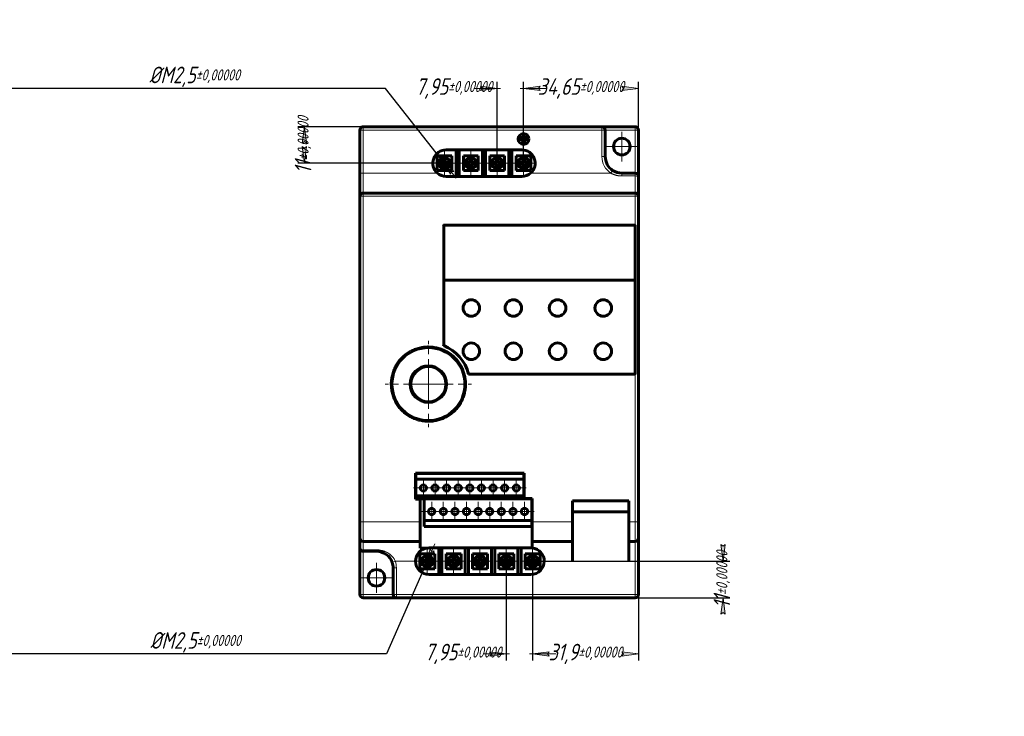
# Model space of a CAD drawing. Header units: millimetres. Extents: x 0 to 297, y 0 to 420.
# Tile 2 of 2: x 0 to 297, y 210 to 420. Entities that reach past the tile are written whole.
import ezdxf

# ---------------------------------------------------------------- set-up
doc = ezdxf.new("R2010")
doc.units = ezdxf.units.MM
for name, pattern in [('K5LT_AXLED', [12, 7.5, -1.5, 1.5, -1.5]), ('K5LT_BASIC', [0]), ('K5LT_THIN', [0])]:
    doc.linetypes.add(name, pattern=pattern)
doc.layers.add('Системный слой', color=7, linetype='Continuous')
doc.styles.add('KDIMTEXTSTYLE', font='GOST_AU.SHX', dxfattribs={"width": 0.96, "oblique": 15, "height": 5})
doc.dimstyles.new('KDIMSTYLE (1.00)', dxfattribs={"dimtxt": 5, "dimasz": 1, "dimexe": 2, "dimexo": 0, "dimgap": 1, "dimtad": 1, "dimtxsty": 'KDIMTEXTSTYLE', "dimsah": 1, "dimcen": 0, "dimdle": 1, "dimadec": 0, "dimazin": 0, "dimtfac": 0.667, "dimtmove": 0, "dimatfit": 3, "dimfxl": 1, "dimtvp": 1, "dimtolj": 1, "dimtzin": 0, "dimarcsym": 0})

# ---------------------------------------------------------------- blocks, each defined once
blk = doc.blocks.new('U0')
at = {"layer": 'Системный слой', "color": 150, "linetype": 'K5LT_BASIC', "lineweight": 60, "true_color": 0x0080ff}
for p, q in [((127.91, 358.08), (127.91, 358.08)), ((127.91, 355.63), (127.91, 321.75))]:
    blk.add_line(p, q, dxfattribs=at)
blk = doc.blocks.new('U1')
at = {"layer": 'Системный слой', "color": 30, "linetype": 'K5LT_AXLED', "lineweight": 18, "true_color": 0xff8000}
for q in [(107.63, 256.24), (103.13, 251.74), (112.13, 251.74), (107.63, 247.24)]:
    blk.add_line((107.63, 251.74), q, dxfattribs=at)
blk = doc.blocks.new('U2')
at = {"layer": 'Системный слой', "color": 30, "linetype": 'K5LT_AXLED', "lineweight": 18, "true_color": 0xff8000}
for q in [(123.29, 323.14), (110.29, 310.14), (136.29, 310.14), (123.29, 297.14)]:
    blk.add_line((123.29, 310.14), q, dxfattribs=at)
blk = doc.blocks.new('U3')
at = {"layer": 'Системный слой', "color": 30, "linetype": 'K5LT_AXLED', "lineweight": 18, "true_color": 0xff8000}
for q in [(121.78, 281.79), (118.83, 278.84), (124.73, 278.84), (121.78, 275.89)]:
    blk.add_line((121.78, 278.84), q, dxfattribs=at)
blk = doc.blocks.new('U4')
at = {"layer": 'Системный слой', "color": 30, "linetype": 'K5LT_AXLED', "lineweight": 18, "true_color": 0xff8000}
for q in [(124.28, 274.69), (121.33, 271.74), (127.23, 271.74), (124.28, 268.79)]:
    blk.add_line((124.28, 271.74), q, dxfattribs=at)
blk = doc.blocks.new('U5')
at = {"layer": 'Системный слой', "color": 30, "linetype": 'K5LT_AXLED', "lineweight": 18, "true_color": 0xff8000}
for q in [(125.28, 281.79), (122.33, 278.84), (128.23, 278.84), (125.28, 275.89)]:
    blk.add_line((125.28, 278.84), q, dxfattribs=at)
blk = doc.blocks.new('U6')
at = {"layer": 'Системный слой', "color": 30, "linetype": 'K5LT_AXLED', "lineweight": 18, "true_color": 0xff8000}
for q in [(127.78, 274.69), (124.83, 271.74), (130.73, 271.74), (127.78, 268.79)]:
    blk.add_line((127.78, 271.74), q, dxfattribs=at)
blk = doc.blocks.new('U7')
at = {"layer": 'Системный слой', "color": 30, "linetype": 'K5LT_AXLED', "lineweight": 18, "true_color": 0xff8000}
for q in [(128.78, 281.79), (125.83, 278.84), (131.73, 278.84), (128.78, 275.89)]:
    blk.add_line((128.78, 278.84), q, dxfattribs=at)
blk = doc.blocks.new('U8')
at = {"layer": 'Системный слой', "color": 30, "linetype": 'K5LT_AXLED', "lineweight": 18, "true_color": 0xff8000}
for q in [(131.28, 274.69), (128.33, 271.74), (134.23, 271.74), (131.28, 268.79)]:
    blk.add_line((131.28, 271.74), q, dxfattribs=at)
blk = doc.blocks.new('U9')
at = {"layer": 'Системный слой', "color": 30, "linetype": 'K5LT_AXLED', "lineweight": 18, "true_color": 0xff8000}
for q in [(132.28, 281.79), (129.33, 278.84), (135.23, 278.84), (132.28, 275.89)]:
    blk.add_line((132.28, 278.84), q, dxfattribs=at)
blk = doc.blocks.new('U10')
at = {"layer": 'Системный слой', "color": 30, "linetype": 'K5LT_AXLED', "lineweight": 18, "true_color": 0xff8000}
for q in [(134.78, 274.69), (131.83, 271.74), (137.73, 271.74), (134.78, 268.79)]:
    blk.add_line((134.78, 271.74), q, dxfattribs=at)
blk = doc.blocks.new('U11')
at = {"layer": 'Системный слой', "color": 30, "linetype": 'K5LT_AXLED', "lineweight": 18, "true_color": 0xff8000}
for q in [(135.78, 281.79), (132.83, 278.84), (138.73, 278.84), (135.78, 275.89)]:
    blk.add_line((135.78, 278.84), q, dxfattribs=at)
blk = doc.blocks.new('U12')
at = {"layer": 'Системный слой', "color": 30, "linetype": 'K5LT_AXLED', "lineweight": 18, "true_color": 0xff8000}
for q in [(138.28, 274.69), (135.33, 271.74), (141.23, 271.74), (138.28, 268.79)]:
    blk.add_line((138.28, 271.74), q, dxfattribs=at)
blk = doc.blocks.new('U13')
at = {"layer": 'Системный слой', "color": 30, "linetype": 'K5LT_AXLED', "lineweight": 18, "true_color": 0xff8000}
for q in [(139.28, 281.79), (136.33, 278.84), (142.23, 278.84), (139.28, 275.89)]:
    blk.add_line((139.28, 278.84), q, dxfattribs=at)
blk = doc.blocks.new('U14')
at = {"layer": 'Системный слой', "color": 30, "linetype": 'K5LT_AXLED', "lineweight": 18, "true_color": 0xff8000}
for q in [(141.78, 274.69), (138.83, 271.74), (144.73, 271.74), (141.78, 268.79)]:
    blk.add_line((141.78, 271.74), q, dxfattribs=at)
blk = doc.blocks.new('U15')
at = {"layer": 'Системный слой', "color": 30, "linetype": 'K5LT_AXLED', "lineweight": 18, "true_color": 0xff8000}
for q in [(142.78, 281.79), (139.83, 278.84), (145.73, 278.84), (142.78, 275.89)]:
    blk.add_line((142.78, 278.84), q, dxfattribs=at)
blk = doc.blocks.new('U16')
at = {"layer": 'Системный слой', "color": 30, "linetype": 'K5LT_AXLED', "lineweight": 18, "true_color": 0xff8000}
for q in [(145.28, 274.69), (142.33, 271.74), (148.23, 271.74), (145.28, 268.79)]:
    blk.add_line((145.28, 271.74), q, dxfattribs=at)
blk = doc.blocks.new('U17')
at = {"layer": 'Системный слой', "color": 30, "linetype": 'K5LT_AXLED', "lineweight": 18, "true_color": 0xff8000}
for q in [(146.28, 281.79), (143.33, 278.84), (149.23, 278.84), (146.28, 275.89)]:
    blk.add_line((146.28, 278.84), q, dxfattribs=at)
blk = doc.blocks.new('U18')
at = {"layer": 'Системный слой', "color": 30, "linetype": 'K5LT_AXLED', "lineweight": 18, "true_color": 0xff8000}
for q in [(148.78, 274.69), (145.83, 271.74), (151.73, 271.74), (148.78, 268.79)]:
    blk.add_line((148.78, 271.74), q, dxfattribs=at)
blk = doc.blocks.new('U19')
at = {"layer": 'Системный слой', "color": 30, "linetype": 'K5LT_AXLED', "lineweight": 18, "true_color": 0xff8000}
for q in [(149.78, 281.79), (146.83, 278.84), (152.73, 278.84), (149.78, 275.89)]:
    blk.add_line((149.78, 278.84), q, dxfattribs=at)
blk = doc.blocks.new('U20')
at = {"layer": 'Системный слой', "color": 30, "linetype": 'K5LT_AXLED', "lineweight": 18, "true_color": 0xff8000}
for q in [(152.28, 274.69), (149.33, 271.74), (155.23, 271.74), (152.28, 268.79)]:
    blk.add_line((152.28, 271.74), q, dxfattribs=at)
blk = doc.blocks.new('U21')
at = {"layer": 'Системный слой', "color": 30, "linetype": 'K5LT_AXLED', "lineweight": 18, "true_color": 0xff8000}
for q in [(181.63, 386.24), (177.13, 381.74), (186.13, 381.74), (181.63, 377.24)]:
    blk.add_line((181.63, 381.74), q, dxfattribs=at)
blk = doc.blocks.new('KDIMARROW_01')
at = {"layer": 'Системный слой'}
blk.add_hatch(color=0, dxfattribs=at).paths.add_polyline_path([(0, 0), (-5, 0.66), (-4.5, 0), (-5, -0.66)])
at = {"layer": 'Системный слой', "color": 0, "linetype": 'K5LT_THIN', "lineweight": 18}
for p, q in [((-4.5, 0), (-5, 0.66)), ((-5, 0.66), (0, 0)), ((0, 0), (-5, -0.66)), ((-5, -0.66), (-4.5, 0)), ((0, 0), (-1, 0))]:
    blk.add_line(p, q, dxfattribs=at)
blk = doc.blocks.new('KDIMARROW_02')
at = {"layer": 'Системный слой'}
blk.add_hatch(color=0, dxfattribs=at).paths.add_polyline_path([(4.5, 0), (5, 0.66), (0, 0), (5, -0.66)])
at = {"layer": 'Системный слой', "color": 0, "linetype": 'K5LT_THIN', "lineweight": 18}
for p, q in [((0, 0), (-1, 0)), ((5, 0.66), (0, 0)), ((0, 0), (5, -0.66)), ((0, 0), (7, 0)), ((4.5, 0), (5, 0.66)), ((5, -0.66), (4.5, 0))]:
    blk.add_line(p, q, dxfattribs=at)
blk = doc.blocks.new('U22')
at = {"layer": 'Системный слой', "color": 30, "linetype": 'K5LT_AXLED', "lineweight": 18, "true_color": 0xff8000}
for q in [(122.93, 260.49), (119.18, 256.74), (126.68, 256.74), (122.93, 252.99)]:
    blk.add_line((122.93, 256.74), q, dxfattribs=at)
blk = doc.blocks.new('U23')
at = {"layer": 'Системный слой', "color": 30, "linetype": 'K5LT_AXLED', "lineweight": 18, "true_color": 0xff8000}
for q in [(128.13, 380.49), (124.38, 376.74), (131.88, 376.74), (128.13, 372.99)]:
    blk.add_line((128.13, 376.74), q, dxfattribs=at)
blk = doc.blocks.new('U24')
at = {"layer": 'Системный слой', "color": 30, "linetype": 'K5LT_AXLED', "lineweight": 18, "true_color": 0xff8000}
for q in [(130.88, 260.49), (127.13, 256.74), (134.63, 256.74), (130.88, 252.99)]:
    blk.add_line((130.88, 256.74), q, dxfattribs=at)
blk = doc.blocks.new('U25')
at = {"layer": 'Системный слой', "color": 30, "linetype": 'K5LT_AXLED', "lineweight": 18, "true_color": 0xff8000}
for q in [(136.08, 380.49), (132.33, 376.74), (139.83, 376.74), (136.08, 372.99)]:
    blk.add_line((136.08, 376.74), q, dxfattribs=at)
blk = doc.blocks.new('U26')
at = {"layer": 'Системный слой', "color": 30, "linetype": 'K5LT_AXLED', "lineweight": 18, "true_color": 0xff8000}
for q in [(138.83, 260.49), (135.08, 256.74), (142.58, 256.74), (138.83, 252.99)]:
    blk.add_line((138.83, 256.74), q, dxfattribs=at)
blk = doc.blocks.new('U27')
at = {"layer": 'Системный слой', "color": 30, "linetype": 'K5LT_AXLED', "lineweight": 18, "true_color": 0xff8000}
for q in [(144.03, 380.49), (140.28, 376.74), (147.78, 376.74), (144.03, 372.99)]:
    blk.add_line((144.03, 376.74), q, dxfattribs=at)
blk = doc.blocks.new('U28')
at = {"layer": 'Системный слой', "color": 30, "linetype": 'K5LT_AXLED', "lineweight": 18, "true_color": 0xff8000}
for q in [(146.78, 260.49), (143.03, 256.74), (150.53, 256.74), (146.78, 252.99)]:
    blk.add_line((146.78, 256.74), q, dxfattribs=at)
blk = doc.blocks.new('U29')
at = {"layer": 'Системный слой', "color": 30, "linetype": 'K5LT_AXLED', "lineweight": 18, "true_color": 0xff8000}
for q in [(151.98, 380.49), (148.23, 376.74), (155.73, 376.74), (151.98, 372.99)]:
    blk.add_line((151.98, 376.74), q, dxfattribs=at)
blk = doc.blocks.new('U30')
at = {"layer": 'Системный слой', "color": 30, "linetype": 'K5LT_AXLED', "lineweight": 18, "true_color": 0xff8000}
for q in [(154.73, 260.49), (150.98, 256.74), (158.48, 256.74), (154.73, 252.99)]:
    blk.add_line((154.73, 256.74), q, dxfattribs=at)

msp = doc.modelspace()

# ---------------------------------------------------------------- linework, layer by layer
at = {"layer": 'Системный слой', "color": 150, "linetype": 'K5LT_BASIC', "lineweight": 60, "true_color": 0x0080ff}
for p, q in [((102.629, 386.742), (102.629, 373.742)), ((175.629, 387.742), (103.629, 387.742)), ((175.629, 387.742), (185.629, 387.742)), ((176.629, 386.742), (176.629, 378.742)), ((186.629, 386.742), (186.629, 372.742)), ((150.829, 384.442), (151.859, 384.442)), ((150.829, 384.202), (153.129, 384.202)), ((151.309, 383.962), (152.649, 383.962)), ((151.309, 383.722), (152.649, 383.722)), ((151.789, 383.482), (152.169, 383.482)), ((151.789, 383.242), (152.169, 383.242)), ((151.859, 384.722), (151.859, 384.442)), ((152.099, 384.722), (152.099, 384.442)), ((152.099, 384.442), (153.129, 384.442)), ((128.629, 380.742), (151.479, 380.742)), ((131.629, 372.742), (131.629, 380.742)), ((132.579, 372.742), (132.579, 380.742)), ((139.579, 372.742), (139.579, 380.742)), ((140.529, 372.742), (140.529, 380.742)), ((147.529, 372.742), (147.529, 380.742)), ((148.479, 372.742), (148.479, 380.742)), ((125.879, 378.992), (125.879, 374.492)), ((130.379, 378.992), (125.879, 378.992)), ((127.879, 378.474), (127.879, 377.967)), ((127.879, 377.967), (127.879, 376.992)), ((128.379, 378.474), (128.379, 377.967)), ((128.379, 376.992), (128.379, 377.967)), ((130.379, 374.492), (130.379, 378.992)), ((138.329, 378.992), (133.829, 378.992)), ((133.829, 378.992), (133.829, 374.492)), ((135.829, 378.474), (135.829, 377.967)), ((135.829, 377.967), (135.829, 376.992)), ((136.329, 378.474), (136.329, 377.967)), ((136.329, 376.992), (136.329, 377.967)), ((138.329, 374.492), (138.329, 378.992)), ((141.779, 378.992), (141.779, 374.492)), ((146.279, 378.992), (141.779, 378.992)), ((143.779, 378.474), (143.779, 377.967)), ((143.779, 377.967), (143.779, 376.992)), ((144.279, 378.474), (144.279, 377.967)), ((144.279, 376.992), (144.279, 377.967)), ((146.279, 374.492), (146.279, 378.992)), ((154.229, 378.992), (149.729, 378.992)), ((149.729, 378.992), (149.729, 374.492)), ((151.729, 378.474), (151.729, 377.967)), ((151.729, 377.967), (151.729, 376.992)), ((152.229, 378.474), (152.229, 377.967)), ((152.229, 376.992), (152.229, 377.967)), ((154.229, 374.492), (154.229, 378.992)), ((125.879, 374.492), (130.379, 374.492)), ((127.879, 376.992), (126.904, 376.992)), ((126.904, 376.492), (127.879, 376.492)), ((127.879, 376.492), (127.879, 375.517)), ((127.879, 375.01), (127.879, 375.517)), ((129.354, 376.992), (128.379, 376.992)), ((128.379, 375.517), (128.379, 376.492)), ((128.379, 376.492), (129.354, 376.492)), ((128.379, 375.01), (128.379, 375.517)), ((133.829, 374.492), (138.329, 374.492)), ((135.829, 376.992), (134.854, 376.992)), ((134.854, 376.492), (135.829, 376.492)), ((135.829, 376.492), (135.829, 375.517)), ((135.829, 375.01), (135.829, 375.517)), ((137.304, 376.992), (136.329, 376.992)), ((136.329, 375.517), (136.329, 376.492)), ((136.329, 376.492), (137.304, 376.492)), ((136.329, 375.01), (136.329, 375.517)), ((141.779, 374.492), (146.279, 374.492)), ((143.779, 376.992), (142.804, 376.992)), ((142.804, 376.492), (143.779, 376.492)), ((143.779, 376.492), (143.779, 375.517)), ((143.779, 375.01), (143.779, 375.517)), ((145.254, 376.992), (144.279, 376.992)), ((144.279, 375.517), (144.279, 376.492)), ((144.279, 376.492), (145.254, 376.492)), ((144.279, 375.01), (144.279, 375.517)), ((149.729, 374.492), (154.229, 374.492)), ((151.729, 376.992), (150.754, 376.992)), ((150.754, 376.492), (151.729, 376.492)), ((151.729, 376.492), (151.729, 375.517)), ((151.729, 375.01), (151.729, 375.517)), ((153.204, 376.992), (152.229, 376.992)), ((152.229, 375.517), (152.229, 376.492)), ((152.229, 376.492), (153.204, 376.492)), ((152.229, 375.01), (152.229, 375.517)), ((102.629, 373.742), (102.629, 366.742)), ((151.479, 372.742), (128.629, 372.742)), ((185.629, 373.742), (181.629, 373.742)), ((186.629, 372.742), (186.629, 366.742)), ((102.629, 366.742), (102.629, 268.647)), ((185.629, 367.742), (103.629, 367.742)), ((186.629, 366.742), (186.629, 268.647)), ((185.663, 358.08), (127.907, 358.08)), ((127.907, 358.08), (127.907, 341.465)), ((185.663, 341.465), (185.663, 358.08)), ((185.663, 358.08), (185.663, 358.08)), ((185.663, 354.982), (185.663, 313.122)), ((127.907, 341.465), (185.663, 341.465)), ((135.427, 313.122), (135.348, 313.022)), ((185.629, 313.122), (135.427, 313.122)), ((185.629, 313.122), (185.663, 313.122)), ((119.429, 283.342), (119.429, 275.442)), ((152.129, 283.342), (119.429, 283.342)), ((152.029, 283.242), (119.529, 283.242)), ((119.529, 283.242), (119.529, 281.492)), ((152.029, 281.492), (152.029, 283.242)), ((152.129, 283.342), (152.129, 275.642)), ((119.529, 281.492), (119.529, 276.492)), ((119.529, 281.492), (152.029, 281.492)), ((152.029, 276.492), (152.029, 281.492)), ((152.029, 276.492), (119.529, 276.492)), ((119.529, 276.492), (119.529, 275.542)), ((152.029, 275.542), (152.029, 276.492)), ((120.84, 275.442), (119.429, 275.442)), ((119.529, 275.542), (152.029, 275.542)), ((120.84, 275.442), (120.84, 268.628)), ((122.029, 275.542), (122.029, 269.042)), ((154.529, 275.542), (152.029, 275.542)), ((154.629, 275.642), (152.129, 275.642)), ((154.529, 269.042), (154.529, 275.542)), ((154.629, 275.642), (154.629, 268.628)), ((183.729, 274.942), (166.729, 274.942)), ((166.729, 274.942), (166.729, 268.628)), ((183.729, 274.942), (183.729, 268.628)), ((183.729, 271.642), (166.729, 271.642)), ((102.629, 268.647), (102.629, 263.742)), ((120.84, 268.628), (120.84, 262.742)), ((154.529, 269.042), (122.029, 269.042)), ((122.029, 269.042), (122.029, 267.242)), ((154.529, 267.242), (154.529, 269.042)), ((154.629, 268.628), (154.629, 262.742)), ((166.729, 268.628), (166.729, 262.742)), ((183.729, 268.628), (183.729, 262.742)), ((186.629, 268.647), (186.629, 263.742)), ((122.029, 267.242), (154.529, 267.242)), ((102.629, 263.742), (102.629, 260.742)), ((120.84, 262.742), (103.629, 262.742)), ((120.84, 262.742), (120.84, 260.711)), ((154.629, 262.742), (154.629, 260.722)), ((166.729, 262.742), (154.629, 262.742)), ((166.729, 262.742), (166.729, 256.742)), ((183.729, 262.742), (183.729, 256.742)), ((185.629, 262.742), (183.729, 262.742)), ((186.629, 263.742), (186.629, 256.742)), ((102.629, 246.742), (102.629, 260.742)), ((107.629, 259.742), (103.629, 259.742)), ((125.179, 258.992), (120.679, 258.992)), ((120.679, 258.992), (120.679, 254.492)), ((122.929, 260.711), (120.84, 260.711)), ((122.679, 258.474), (122.679, 257.967)), ((123.179, 258.474), (123.179, 257.967)), ((154.229, 260.742), (123.429, 260.742)), ((125.179, 254.492), (125.179, 258.992)), ((126.429, 260.742), (126.429, 252.742)), ((127.379, 260.742), (127.379, 252.742)), ((133.129, 258.992), (128.629, 258.992)), ((128.629, 258.992), (128.629, 254.492)), ((130.629, 258.474), (130.629, 257.967)), ((131.129, 258.474), (131.129, 257.967)), ((133.129, 254.492), (133.129, 258.992)), ((134.379, 260.742), (134.379, 252.742)), ((135.329, 260.742), (135.329, 252.742)), ((136.579, 258.992), (136.579, 254.492)), ((141.079, 258.992), (136.579, 258.992)), ((138.579, 258.474), (138.579, 257.967)), ((139.079, 258.474), (139.079, 257.967)), ((141.079, 254.492), (141.079, 258.992)), ((142.329, 260.742), (142.329, 252.742)), ((143.279, 260.742), (143.279, 252.742)), ((149.029, 258.992), (144.529, 258.992)), ((144.529, 258.992), (144.529, 254.492)), ((146.529, 258.474), (146.529, 257.967)), ((147.029, 258.474), (147.029, 257.967)), ((149.029, 254.492), (149.029, 258.992)), ((150.279, 260.742), (150.279, 252.742)), ((151.229, 260.742), (151.229, 252.742)), ((156.979, 258.992), (152.479, 258.992)), ((152.479, 258.992), (152.479, 254.492)), ((154.479, 258.474), (154.479, 257.967)), ((154.979, 258.474), (154.979, 257.967)), ((156.979, 254.492), (156.979, 258.992)), ((122.679, 256.992), (121.704, 256.992)), ((121.704, 256.492), (122.679, 256.492)), ((122.679, 257.967), (122.679, 256.992)), ((122.679, 256.492), (122.679, 255.517)), ((122.679, 255.01), (122.679, 255.517)), ((123.179, 256.992), (123.179, 257.967)), ((124.154, 256.992), (123.179, 256.992)), ((123.179, 256.492), (124.154, 256.492)), ((123.179, 255.517), (123.179, 256.492)), ((123.179, 255.01), (123.179, 255.517)), ((130.629, 256.992), (129.654, 256.992)), ((129.654, 256.492), (130.629, 256.492)), ((130.629, 257.967), (130.629, 256.992)), ((130.629, 256.492), (130.629, 255.517)), ((130.629, 255.01), (130.629, 255.517)), ((131.129, 256.992), (131.129, 257.967)), ((132.104, 256.992), (131.129, 256.992)), ((131.129, 256.492), (132.104, 256.492)), ((131.129, 255.517), (131.129, 256.492)), ((131.129, 255.01), (131.129, 255.517)), ((138.579, 256.992), (137.604, 256.992)), ((137.604, 256.492), (138.579, 256.492)), ((138.579, 257.967), (138.579, 256.992)), ((138.579, 256.492), (138.579, 255.517)), ((138.579, 255.01), (138.579, 255.517)), ((139.079, 256.992), (139.079, 257.967)), ((140.054, 256.992), (139.079, 256.992)), ((139.079, 256.492), (140.054, 256.492)), ((139.079, 255.517), (139.079, 256.492)), ((139.079, 255.01), (139.079, 255.517)), ((146.529, 256.992), (145.554, 256.992)), ((145.554, 256.492), (146.529, 256.492)), ((146.529, 257.967), (146.529, 256.992)), ((146.529, 256.492), (146.529, 255.517)), ((146.529, 255.01), (146.529, 255.517)), ((147.029, 256.992), (147.029, 257.967)), ((148.004, 256.992), (147.029, 256.992)), ((147.029, 255.517), (147.029, 256.492)), ((147.029, 256.492), (148.004, 256.492)), ((147.029, 255.01), (147.029, 255.517)), ((154.479, 256.992), (153.504, 256.992)), ((153.504, 256.492), (154.479, 256.492)), ((154.479, 257.967), (154.479, 256.992)), ((154.479, 256.492), (154.479, 255.517)), ((154.479, 255.01), (154.479, 255.517)), ((154.979, 256.992), (154.979, 257.967)), ((155.954, 256.992), (154.979, 256.992)), ((154.979, 256.492), (155.954, 256.492)), ((154.979, 255.517), (154.979, 256.492)), ((154.979, 255.01), (154.979, 255.517)), ((186.629, 246.742), (186.629, 256.742)), ((112.629, 246.742), (112.629, 254.742)), ((120.679, 254.492), (125.179, 254.492)), ((154.229, 252.742), (123.429, 252.742)), ((128.629, 254.492), (133.129, 254.492)), ((136.579, 254.492), (141.079, 254.492)), ((144.529, 254.492), (149.029, 254.492)), ((152.479, 254.492), (156.979, 254.492)), ((113.629, 245.742), (103.629, 245.742)), ((113.629, 245.742), (185.629, 245.742))]:
    msp.add_line(p, q, dxfattribs=at)
at = {"layer": 'Системный слой', "color": 7, "linetype": 'K5LT_THIN', "lineweight": 18}
for p, q in [((102.629, 386.742), (103.629, 386.742)), ((103.629, 387.742), (103.629, 386.742)), ((175.629, 386.742), (103.629, 386.742)), ((103.629, 386.742), (103.629, 373.742)), ((175.629, 387.742), (175.629, 386.742)), ((175.629, 386.742), (175.629, 378.742)), ((176.629, 386.742), (175.629, 386.742)), ((176.629, 386.742), (185.629, 386.742)), ((185.629, 387.742), (185.629, 386.742)), ((185.629, 386.742), (186.629, 386.742)), ((185.629, 386.742), (185.629, 373.742)), ((176.629, 378.742), (175.629, 378.742)), ((178.865, 374.576), (178.312, 373.742)), ((102.629, 373.742), (103.629, 373.742)), ((125.983, 373.742), (103.629, 373.742)), ((103.629, 373.742), (103.629, 367.742)), ((178.312, 373.742), (154.125, 373.742)), ((181.629, 373.742), (181.629, 372.885)), ((185.629, 372.885), (181.629, 372.885)), ((185.629, 372.885), (185.629, 373.742)), ((185.629, 372.885), (185.629, 367.742)), ((103.629, 366.762), (103.629, 367.742)), ((185.629, 366.762), (103.629, 366.762)), ((103.629, 366.762), (103.629, 268.628)), ((185.629, 367.742), (185.629, 366.762)), ((185.629, 366.762), (185.629, 358.181)), ((127.807, 358.181), (127.807, 321.684)), ((185.629, 358.181), (127.807, 358.181)), ((185.629, 358.181), (185.629, 358.08)), ((185.629, 358.181), (185.777, 358.181)), ((185.777, 358.181), (185.777, 313.022)), ((185.629, 313.022), (135.348, 313.022)), ((185.629, 313.022), (185.629, 313.122)), ((185.629, 313.022), (185.629, 268.628)), ((120.84, 268.628), (103.629, 268.628)), ((103.629, 268.628), (103.629, 262.742)), ((166.729, 268.628), (154.629, 268.628)), ((185.629, 268.628), (183.729, 268.628)), ((185.629, 268.628), (185.629, 262.742)), ((103.629, 262.742), (103.629, 260.171)), ((185.629, 262.742), (185.629, 256.742)), ((103.629, 259.742), (103.629, 260.171)), ((107.629, 260.171), (103.629, 260.171)), ((103.629, 246.742), (103.629, 259.742)), ((107.629, 259.742), (107.629, 260.171)), ((112.343, 256.409), (113.286, 256.742)), ((119.429, 256.742), (113.286, 256.742)), ((166.729, 256.742), (158.229, 256.742)), ((185.629, 256.742), (183.729, 256.742)), ((186.629, 256.742), (185.629, 256.742)), ((185.629, 246.742), (185.629, 256.742)), ((112.629, 254.742), (113.629, 254.742)), ((113.629, 246.742), (113.629, 254.742)), ((103.629, 246.742), (102.629, 246.742)), ((103.629, 245.742), (103.629, 246.742)), ((112.629, 246.742), (103.629, 246.742)), ((112.629, 246.742), (113.629, 246.742)), ((113.629, 245.742), (113.629, 246.742)), ((113.629, 246.742), (185.629, 246.742)), ((185.629, 245.742), (185.629, 246.742)), ((185.629, 246.742), (186.629, 246.742))]:
    msp.add_line(p, q, dxfattribs=at)
at = {"layer": 'Системный слой', "color": 30, "linetype": 'K5LT_AXLED', "lineweight": 18, "true_color": 0xff8000}
for p, q in [((168.729, 256.742), (152.629, 256.742)), ((187.629, 256.742), (181.729, 256.742))]:
    msp.add_line(p, q, dxfattribs=at)
at = {"layer": 'Системный слой', "color": 150, "linetype": 'K5LT_BASIC', "lineweight": 60, "true_color": 0x0080ff}
for centre, radius in [((151.979, 384.042), 1.625), ((181.629, 381.742), 2.5), ((136.225, 333.082), 2.5), ((148.909, 333.082), 2.5), ((162.257, 333.082), 2.5), ((176.028, 333.082), 2.5), ((123.289, 310.136), 11), ((136.225, 320.045), 2.5), ((148.909, 320.045), 2.5), ((162.257, 320.045), 2.5), ((176.028, 320.045), 2.5), ((123.289, 310.136), 5.5), ((121.779, 278.842), 0.95), ((125.279, 278.842), 0.95), ((128.779, 278.842), 0.95), ((132.279, 278.842), 0.95), ((135.779, 278.842), 0.95), ((139.279, 278.842), 0.95), ((142.779, 278.842), 0.95), ((146.279, 278.842), 0.95), ((149.779, 278.842), 0.95), ((124.279, 271.742), 0.95), ((127.779, 271.742), 0.95), ((131.279, 271.742), 0.95), ((134.779, 271.742), 0.95), ((138.279, 271.742), 0.95), ((141.779, 271.742), 0.95), ((145.279, 271.742), 0.95), ((148.779, 271.742), 0.95), ((152.279, 271.742), 0.95), ((107.629, 251.742), 2.5)]:
    msp.add_circle(centre, radius, dxfattribs=at)
at = {"layer": 'Системный слой', "color": 7, "linetype": 'K5LT_THIN', "lineweight": 18}
for centre, radius in [((136.225, 333.082), 2.45), ((148.909, 333.082), 2.45), ((162.257, 333.082), 2.45), ((176.028, 333.082), 2.45), ((136.225, 320.045), 2.45), ((148.909, 320.045), 2.45), ((162.257, 320.045), 2.45), ((176.028, 320.045), 2.45), ((123.289, 310.136), 5)]:
    msp.add_circle(centre, radius, dxfattribs=at)
at = {"layer": 'Системный слой', "color": 150, "linetype": 'K5LT_BASIC', "lineweight": 60, "true_color": 0x0080ff}
for centre, radius, start, end in [((103.629, 386.742), 1, 90, 180), ((175.629, 386.742), 1, 0, 90), ((185.629, 386.742), 1, 0, 90), ((150.829, 384.322), 0.12, 90, 270), ((151.309, 383.842), 0.12, 90, 270), ((151.789, 383.362), 0.12, 90, 270), ((151.979, 384.722), 0.12, 0, 180), ((152.169, 383.362), 0.12, 270, 90), ((152.649, 383.842), 0.12, 270, 90), ((153.129, 384.322), 0.12, 270, 90), ((128.629, 376.742), 4, 90, 228.59038), ((151.479, 376.742), 4, 311.40962, 90), ((128.129, 376.742), 1.75, 98.21321, 261.78679), ((128.129, 376.742), 1.75, 81.78679, 98.21321), ((128.129, 376.742), 1.75, 0, 81.78679), ((136.079, 376.742), 1.75, 98.21321, 261.78679), ((136.079, 376.742), 1.75, 81.78679, 98.21321), ((136.079, 376.742), 1.75, 0, 81.78679), ((144.029, 376.742), 1.75, 98.21321, 261.78679), ((144.029, 376.742), 1.75, 81.78679, 98.21321), ((144.029, 376.742), 1.75, 0, 81.78679), ((151.979, 376.742), 1.75, 98.21321, 261.78679), ((151.979, 376.742), 1.75, 81.78679, 98.21321), ((151.979, 376.742), 1.75, 0, 81.78679), ((181.629, 378.742), 5, 180, 236.44269), ((128.129, 376.742), 1.25, 168.46304, 191.53696), ((128.129, 376.742), 1.75, 261.78679, 278.21321), ((128.129, 376.742), 1.75, 278.21321, 0), ((128.129, 376.742), 1.25, 348.46304, 11.53696), ((136.079, 376.742), 1.25, 168.46304, 191.53696), ((136.079, 376.742), 1.75, 261.78679, 278.21321), ((136.079, 376.742), 1.75, 278.21321, 0), ((136.079, 376.742), 1.25, 348.46304, 11.53696), ((144.029, 376.742), 1.25, 168.46304, 191.53696), ((144.029, 376.742), 1.75, 261.78679, 278.21321), ((144.029, 376.742), 1.75, 278.21321, 0), ((144.029, 376.742), 1.25, 348.46304, 11.53696), ((151.979, 376.742), 1.25, 168.46304, 191.53696), ((151.979, 376.742), 1.75, 261.78679, 278.21321), ((151.979, 376.742), 1.75, 278.21321, 0), ((151.979, 376.742), 1.25, 348.46304, 11.53696), ((181.629, 378.742), 5, 236.44269, 270), ((128.629, 376.742), 4, 228.59038, 270), ((151.479, 376.742), 4, 270, 311.40962), ((185.629, 372.742), 1, 0, 90), ((103.629, 366.742), 1, 90, 180), ((185.629, 366.742), 1, 0, 90), ((123.289, 310.136), 12.5, 13.82176, 68.3156), ((103.629, 263.742), 1, 180, 270), ((185.629, 263.742), 1, 270, 0), ((103.629, 260.742), 1, 180, 270), ((107.629, 254.742), 5, 19.47122, 90), ((123.429, 256.742), 4, 97.18076, 180), ((122.929, 256.742), 1.75, 98.21321, 261.78679), ((122.929, 256.742), 1.75, 81.78679, 98.21321), ((123.429, 256.742), 4, 90, 97.18076), ((122.929, 256.742), 1.75, 0, 81.78679), ((130.879, 256.742), 1.75, 98.21321, 261.78679), ((130.879, 256.742), 1.75, 81.78679, 98.21321), ((130.879, 256.742), 1.75, 0, 81.78679), ((138.829, 256.742), 1.75, 98.21321, 261.78679), ((138.829, 256.742), 1.75, 81.78679, 98.21321), ((138.829, 256.742), 1.75, 0, 81.78679), ((146.779, 256.742), 1.75, 98.21321, 261.78679), ((146.779, 256.742), 1.75, 81.78679, 98.21321), ((146.779, 256.742), 1.75, 0, 81.78679), ((154.729, 256.742), 1.75, 98.21321, 261.78679), ((154.229, 256.742), 4, 84.26083, 90), ((154.729, 256.742), 1.75, 81.78679, 98.21321), ((154.229, 256.742), 4, 0, 84.26083), ((154.729, 256.742), 1.75, 0, 81.78679), ((107.629, 254.742), 5, 0, 19.47122), ((123.429, 256.742), 4, 180, 270), ((122.929, 256.742), 1.25, 168.46304, 191.53696), ((122.929, 256.742), 1.75, 278.21321, 0), ((122.929, 256.742), 1.25, 348.46304, 11.53696), ((130.879, 256.742), 1.25, 168.46304, 191.53696), ((130.879, 256.742), 1.75, 278.21321, 0), ((130.879, 256.742), 1.25, 348.46304, 11.53696), ((138.829, 256.742), 1.25, 168.46304, 191.53696), ((138.829, 256.742), 1.75, 278.21321, 0), ((138.829, 256.742), 1.25, 348.46304, 11.53696), ((146.779, 256.742), 1.25, 168.46304, 191.53696), ((146.779, 256.742), 1.75, 278.21321, 0), ((146.779, 256.742), 1.25, 348.46304, 11.53696), ((154.729, 256.742), 1.25, 168.46304, 191.53696), ((154.229, 256.742), 4, 270, 0), ((154.729, 256.742), 1.75, 278.21321, 0), ((154.729, 256.742), 1.25, 348.46304, 11.53696), ((122.929, 256.742), 1.75, 261.78679, 278.21321), ((130.879, 256.742), 1.75, 261.78679, 278.21321), ((138.829, 256.742), 1.75, 261.78679, 278.21321), ((146.779, 256.742), 1.75, 261.78679, 278.21321), ((154.729, 256.742), 1.75, 261.78679, 278.21321), ((103.629, 246.742), 1, 180, 270), ((113.629, 246.742), 1, 180, 270), ((185.629, 246.742), 1, 270, 0)]:
    msp.add_arc(centre, radius, start, end, dxfattribs=at)
at = {"layer": 'Системный слой', "color": 7, "linetype": 'K5LT_THIN', "lineweight": 18}
for centre, radius, start, end in [((128.129, 376.742), 1.25, 101.53696, 168.46304), ((128.129, 376.742), 1.25, 11.53696, 78.46304), ((136.079, 376.742), 1.25, 101.53696, 168.46304), ((136.079, 376.742), 1.25, 11.53696, 78.46304), ((144.029, 376.742), 1.25, 101.53696, 168.46304), ((144.029, 376.742), 1.25, 11.53696, 78.46304), ((151.979, 376.742), 1.25, 101.53696, 168.46304), ((151.979, 376.742), 1.25, 11.53696, 78.46304), ((181.629, 378.742), 6, 180, 236.44269), ((128.129, 376.742), 1.25, 191.53696, 258.46304), ((128.129, 376.742), 1.25, 281.53696, 348.46304), ((136.079, 376.742), 1.25, 191.53696, 258.46304), ((136.079, 376.742), 1.25, 281.53696, 348.46304), ((144.029, 376.742), 1.25, 191.53696, 258.46304), ((144.029, 376.742), 1.25, 281.53696, 348.46304), ((151.979, 376.742), 1.25, 191.53696, 258.46304), ((151.979, 376.742), 1.25, 281.53696, 348.46304), ((107.629, 254.742), 6, 0, 19.47122), ((122.929, 256.742), 1.25, 101.53696, 168.46304), ((122.929, 256.742), 1.25, 191.53696, 258.46304), ((122.929, 256.742), 1.25, 11.53696, 78.46304), ((122.929, 256.742), 1.25, 281.53696, 348.46304), ((130.879, 256.742), 1.25, 101.53696, 168.46304), ((130.879, 256.742), 1.25, 191.53696, 258.46304), ((130.879, 256.742), 1.25, 11.53696, 78.46304), ((130.879, 256.742), 1.25, 281.53696, 348.46304), ((138.829, 256.742), 1.25, 101.53696, 168.46304), ((138.829, 256.742), 1.25, 191.53696, 258.46304), ((138.829, 256.742), 1.25, 11.53696, 78.46304), ((138.829, 256.742), 1.25, 281.53696, 348.46304), ((146.779, 256.742), 1.25, 101.53696, 168.46304), ((146.779, 256.742), 1.25, 191.53696, 258.46304), ((146.779, 256.742), 1.25, 11.53696, 78.46304), ((146.779, 256.742), 1.25, 281.53696, 348.46304), ((154.729, 256.742), 1.25, 101.53696, 168.46304), ((154.729, 256.742), 1.25, 191.53696, 258.46304), ((154.729, 256.742), 1.25, 11.53696, 78.46304), ((154.729, 256.742), 1.25, 281.53696, 348.46304)]:
    msp.add_arc(centre, radius, start, end, dxfattribs=at)
for centre, major_axis, ratio, start_param, end_param in [((185.629, 372.742), (1, 0), 0.1428571, 0, 1.5707963), ((103.629, 366.742), (-1, 0), 0.0198413, 4.712389, 6.2831853), ((185.629, 366.742), (1, 0), 0.0198413, 0, 1.5707963), ((185.629, 313.024), (1, 0), 0.0014757, 4.712389, 4.8612665), ((103.629, 268.647), (-1, 0), 0.0190855, 0, 1.5707963), ((185.629, 268.647), (1, 0), 0.0190855, 4.712389, 6.2831853), ((103.629, 260.742), (-1, 0), 0.5714286, 0, 1.5707963)]:
    msp.add_ellipse(centre, major_axis=major_axis, ratio=ratio, start_param=start_param, end_param=end_param, dxfattribs=at)
for points, knots in [([(178.312, 373.742), (178.38, 373.704), (178.509, 373.633), (178.698, 373.539), (178.869, 373.461), (179.027, 373.393), (179.192, 373.327), (179.385, 373.257), (179.62, 373.18), (179.885, 373.105), (180.149, 373.042), (180.377, 372.997), (180.56, 372.967), (180.728, 372.943), (180.892, 372.923), (181.066, 372.907), (181.207, 372.897), (181.323, 372.892), (181.407, 372.888), (181.484, 372.886), (181.555, 372.885), (181.604, 372.885), (181.629, 372.885)], [0, 0, 0, 0, 1.5953771, 3.0059143, 4.2316113, 5.3189224, 6.4526874, 7.7924689, 9.432006, 11.3794824, 13.275352, 14.8266069, 15.9880259, 16.9368993, 18.1776357, 19.2733361, 20.3802581, 21.0040524, 21.6079528, 22.058395, 22.5188433, 23, 23, 23, 23]), ([(123.289, 321.637), (123.779, 321.637), (124.76, 321.574), (126.206, 321.293), (127.6, 320.831), (128.914, 320.201), (130.124, 319.421), (131.213, 318.51), (132.182, 317.472), (133.02, 316.319), (133.708, 315.071), (134.229, 313.768), (134.582, 312.443), (134.776, 311.09), (134.809, 309.719), (134.674, 308.323), (134.369, 306.951), (133.892, 305.607), (133.244, 304.315), (132.419, 303.089), (131.437, 301.972), (130.313, 300.987), (129.076, 300.158), (127.755, 299.502), (126.401, 299.032), (125.024, 298.736), (123.614, 298.607), (122.16, 298.656), (120.693, 298.896), (119.275, 299.322), (117.951, 299.913), (116.735, 300.648), (115.618, 301.525), (114.608, 302.544), (113.728, 303.688), (112.997, 304.935), (112.422, 306.275), (112.019, 307.688), (111.799, 309.154), (111.767, 310.644), (111.931, 312.143), (112.293, 313.615), (112.838, 315.01), (113.537, 316.286), (114.355, 317.421), (115.279, 318.425), (116.309, 319.31), (117.463, 320.085), (118.743, 320.734), (120.126, 321.226), (121.439, 321.511), (122.5, 321.621), (123.071, 321.637), (123.289, 321.637)], [0, 0, 0, 0, 1.0383459, 2.0777143, 3.1113766, 4.1426469, 5.1563056, 6.1525624, 7.1444331, 8.1562193, 9.1660311, 10.1555365, 11.1212385, 12.0641488, 13.0424577, 14.0217707, 15.0275417, 16.0134138, 17.0358656, 18.08039, 19.1363839, 20.1777119, 21.2378136, 22.2821963, 23.2934732, 24.2682555, 25.2574284, 26.2871228, 27.3437778, 28.3953798, 29.4165249, 30.4065901, 31.3997193, 32.4169924, 33.4366159, 34.4500551, 35.4731791, 36.5163105, 37.5549166, 38.6037523, 39.6662344, 40.7412569, 41.8073958, 42.8286093, 43.8167594, 44.7634229, 45.7132794, 46.6870069, 47.7009544, 48.7442945, 49.7905313, 50.5388239, 51, 51, 51, 51]), ([(135.348, 313.022), (135.227, 313.516), (134.947, 314.446), (134.392, 315.707), (133.754, 316.825), (133.036, 317.835), (132.215, 318.773), (131.312, 319.617), (130.34, 320.36), (129.385, 320.952), (128.535, 321.382), (128.028, 321.597), (127.807, 321.684)], [0, 0, 0, 0, 1.6611257, 3.1670104, 4.4937331, 5.8601362, 7.2082765, 8.5619745, 9.892465, 11.1989005, 12.2267607, 13, 13, 13, 13]), ([(113.286, 256.742), (113.214, 256.908), (113.075, 257.207), (112.839, 257.588), (112.576, 257.949), (112.258, 258.313), (111.849, 258.696), (111.45, 259.001), (111.096, 259.229), (110.818, 259.387), (110.56, 259.518), (110.303, 259.634), (110.033, 259.742), (109.749, 259.842), (109.456, 259.929), (109.163, 260.002), (108.879, 260.06), (108.627, 260.101), (108.408, 260.128), (108.216, 260.147), (108.029, 260.16), (107.834, 260.169), (107.699, 260.171), (107.629, 260.171)], [0, 0, 0, 0, 1.8888278, 3.4506142, 4.685359, 6.5646901, 8.5225084, 10.5588141, 11.8263335, 12.9274937, 13.8838003, 14.8254202, 15.8300203, 16.867795, 17.8819562, 18.930374, 19.8961702, 20.7743578, 21.4655925, 22.0783626, 22.676877, 23.3118596, 24, 24, 24, 24])]:
    msp.add_open_spline(points, degree=3, knots=knots, dxfattribs=at)
at = {"layer": 'Системный слой', "color": 150, "linetype": 'K5LT_BASIC', "lineweight": 60, "true_color": 0x0080ff}
for points, knots in [([(127.907, 358.08), (127.907, 358.08), (127.905, 358.083), (127.896, 358.091), (127.887, 358.101), (127.875, 358.113), (127.85, 358.139), (127.826, 358.163), (127.807, 358.181)], [0, 0, 0, 0, 1.4709344, 2.2897374, 3.2073437, 4.2651629, 5.3058353, 9, 9, 9, 9]), ([(185.663, 358.08), (185.663, 358.08), (185.666, 358.081), (185.675, 358.089), (185.686, 358.098), (185.697, 358.108), (185.713, 358.121), (185.74, 358.146), (185.762, 358.167), (185.777, 358.181)], [0, 0, 0, 0, 1.0574895, 2.5298733, 3.2853561, 4.1879134, 5.3701618, 6.813848, 10, 10, 10, 10]), ([(127.907, 321.751), (127.907, 321.751), (127.906, 321.751), (127.899, 321.746), (127.887, 321.738), (127.868, 321.725), (127.843, 321.708), (127.821, 321.693), (127.807, 321.684)], [0, 0, 0, 0, 1.0433522, 1.8047113, 3.8257018, 5.0180075, 6.3136807, 9, 9, 9, 9]), ([(185.663, 313.122), (185.664, 313.122), (185.667, 313.12), (185.676, 313.113), (185.687, 313.104), (185.698, 313.094), (185.714, 313.081), (185.74, 313.057), (185.763, 313.036), (185.777, 313.022)], [0, 0, 0, 0, 1.0676965, 2.5514565, 3.3109602, 4.2171449, 5.4042262, 6.8479908, 10, 10, 10, 10])]:
    msp.add_open_spline(points, degree=3, knots=knots, dxfattribs=at)

# ---------------------------------------------------------------- block references
at = {"layer": 'Системный слой'}
for name in ['U21', 'U23', 'U25', 'U27', 'U29', 'U0', 'U2', 'U3', 'U5', 'U7', 'U9', 'U11', 'U13', 'U15', 'U17', 'U19', 'U4', 'U6', 'U8', 'U10', 'U12', 'U14', 'U16', 'U18', 'U20', 'U22', 'U24', 'U26', 'U28', 'U30', 'U1']:
    msp.add_blockref(name, (0, 0), dxfattribs=at)

# ---------------------------------------------------------------- dimensions: what is measured, and where the dimension line sits
at = {"layer": 'Системный слой', "color": 7}
for center, location in [((128.129, 376.742), (110.357, 399.27)), ((122.929, 256.742), (110.629, 228.79))]:
    msp.add_diameter_dim(center=center, radius=1.25, location=location, dimstyle='KDIMSTYLE (1.00)', override={"dimtih": 1, "dimtoh": 1, "dimpost": '\\H5.0;\\W0.965;\\Q15;М<>', "dimblk1": 'KDIMARROW_02', "dimblk2": 'KDIMARROW_02', "dimclrt": 7, "dimtol": 1, "dimtp": 0, "dimtm": 0, "dimtdec": 5, "dimtmove": 1, "dimatfit": 2, "dimtolj": 1}, dxfattribs=at).render()
for base, p1, p2, location, override in [((151.979, 399.27), (144.029, 376.742), (151.979, 376.742), (131.017, 399.27), {"dimexo": 0, "dimpost": '\\H5.0;\\W0.965;\\Q15;<>', "dimblk1": 'KDIMARROW_02', "dimblk2": 'KDIMARROW_02', "dimse1": 0, "dimse2": 0, "dimclrt": 7, "dimtol": 1, "dimtp": 0, "dimtm": 0, "dimtdec": 5, "dimtolj": 1}), ((186.629, 399.27), (151.979, 376.742), (186.629, 386.742), (169.304, 399.27), {"dimexo": 0, "dimpost": '\\H5.0;\\W0.965;\\Q15;<>', "dimblk1": 'KDIMARROW_01', "dimblk2": 'KDIMARROW_01', "dimse1": 0, "dimse2": 0, "dimclrt": 7, "dimtol": 1, "dimtp": 0, "dimtm": 0, "dimtdec": 5, "dimtolj": 1}), ((154.729, 228.79), (146.779, 256.742), (154.729, 256.742), (133.767, 228.79), {"dimexo": 0, "dimpost": '\\H5.0;\\W0.965;\\Q15;<>', "dimblk1": 'KDIMARROW_02', "dimblk2": 'KDIMARROW_02', "dimse1": 0, "dimse2": 0, "dimclrt": 7, "dimtol": 1, "dimtp": 0, "dimtm": 0, "dimtdec": 5, "dimtolj": 1}), ((186.629, 228.79), (154.729, 256.742), (186.629, 251.742), (170.679, 228.79), {"dimexo": 0, "dimpost": '\\H5.0;\\W0.965;\\Q15;<>', "dimblk1": 'KDIMARROW_01', "dimblk2": 'KDIMARROW_01', "dimse1": 0, "dimse2": 0, "dimclrt": 7, "dimtol": 1, "dimtp": 0, "dimtm": 0, "dimtdec": 5, "dimtolj": 1})]:
    msp.add_linear_dim(base=base, p1=p1, p2=p2, location=location, dimstyle='KDIMSTYLE (1.00)', override=override, dxfattribs=at).render()
for base, p1, p2, location in [((85.866, 387.742), (128.129, 376.742), (103.629, 387.742), (85.866, 382.242)), ((212.184, 245.742), (154.729, 256.742), (185.629, 245.742), (212.184, 251.242))]:
    msp.add_linear_dim(base=base, p1=p1, p2=p2, angle=90, location=location, dimstyle='KDIMSTYLE (1.00)', override={"dimexo": 0, "dimpost": '\\H5.0;\\W0.965;\\Q15;<>', "dimblk1": 'KDIMARROW_01', "dimblk2": 'KDIMARROW_01', "dimse1": 0, "dimse2": 0, "dimclrt": 7, "dimtol": 1, "dimtp": 0, "dimtm": 0, "dimtdec": 5, "dimtolj": 1}, dxfattribs=at).render()

doc.saveas('drawing.dxf')
